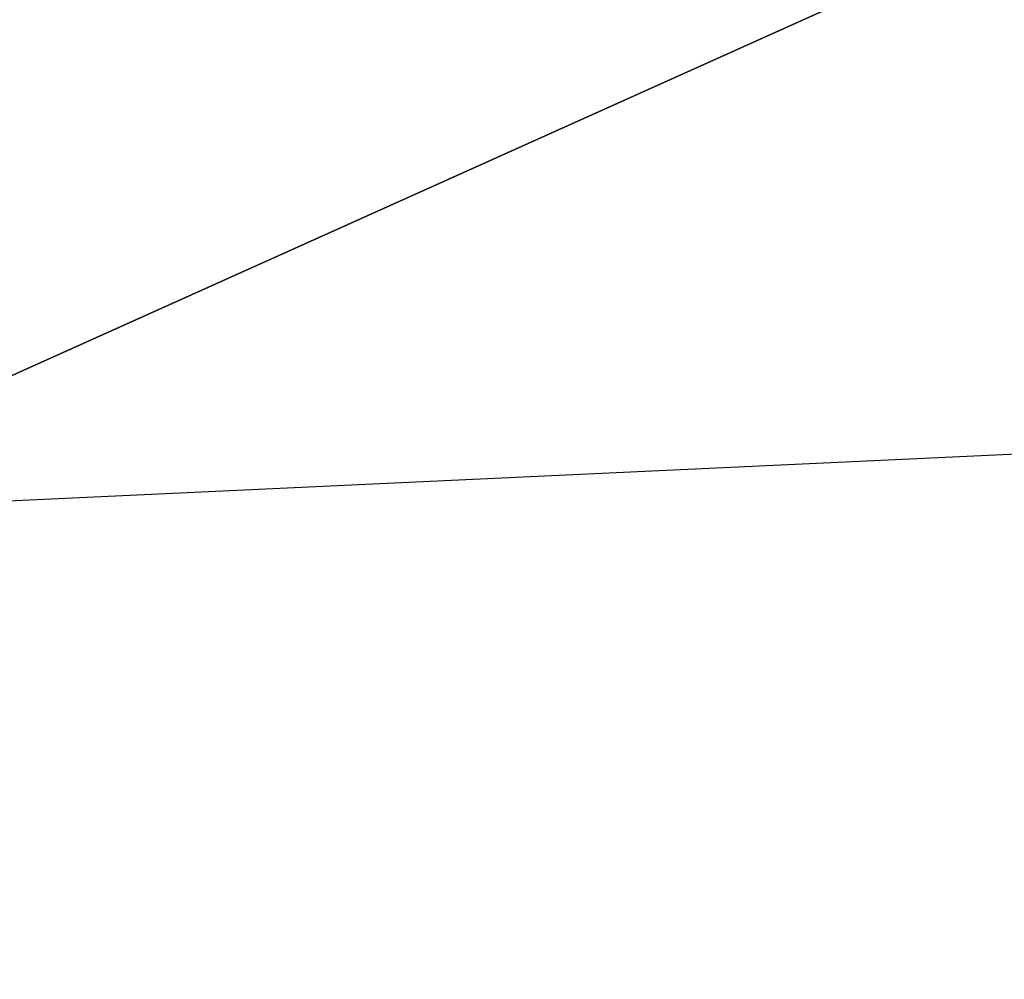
# Model space of a CAD drawing. Header units: millimetres. Extents: x 0 to 146, y 0 to 186.
# Tile 244 of 256: x 68.51 to 69.63, y 10.62 to 11.71. Entities that reach past the tile are written whole.
import ezdxf

# ---------------------------------------------------------------- set-up
doc = ezdxf.new("R2010")
doc.units = ezdxf.units.MM
doc.header["$LTSCALE"] = 25.4
doc.layers.get('0').update_dxf_attribs({"true_color": 0xff5454})

# ---------------------------------------------------------------- blocks, each defined once
blk = doc.blocks.new('PROFILE-IRIS-LED-12W-9000-9001-9002-9003.STL#2')
at = {"color": 18, "true_color": 0x000000}
mesh = blk.add_polyface(dxfattribs=at)
corners = [(94.5445, 22.3568, 185.0869), (42.949, 107.7145, 140.8653), (39.2442, 104.8295, 140.13), (98.2493, 25.2417, 185.8223)]
mesh.append_faces([[corners[k] for k in face] for face in [(0, 1, 2), (1, 0, 3)]], dxfattribs={"vtx0": -1, "color": 18})
mesh = blk.add_polyface(dxfattribs=at)
corners = [(119.6312, 33.4438, 174.5674), (71.1914, 104.616, 136.5999), (71.941, 104.567, 135.7973)]
mesh.append_faces([[corners[k] for k in face] for face in [(0, 1, 2)]], dxfattribs={"color": 18})
mesh = blk.add_polyface(dxfattribs=at)
corners = [(119.6312, 33.4438, 174.5674), (71.941, 104.567, 135.7973), (122.314, 33.1423, 170.7143)]
mesh.append_faces([[corners[k] for k in face] for face in [(0, 1, 2)]], dxfattribs={"color": 18})
mesh = blk.add_polyface(dxfattribs=at)
corners = [(98.5157, 32.0068, 173.9547), (96.9151, 29.3707, 174.6742), (96.1646, 30.49, 174.0641), (99.2661, 30.8876, 174.5648)]
mesh.append_faces([[corners[k] for k in face] for face in [(0, 1, 2), (1, 0, 3)]], dxfattribs={"vtx0": -1, "color": 18})

msp = doc.modelspace()

# ---------------------------------------------------------------- block references
at = {"color": 0, "extrusion": (0, -1, -3.33067e-16)}
msp.add_blockref('PROFILE-IRIS-LED-12W-9000-9001-9002-9003.STL#2', (-28.7712, -1.424, -185.8223), dxfattribs=at)

doc.saveas('drawing.dxf')
